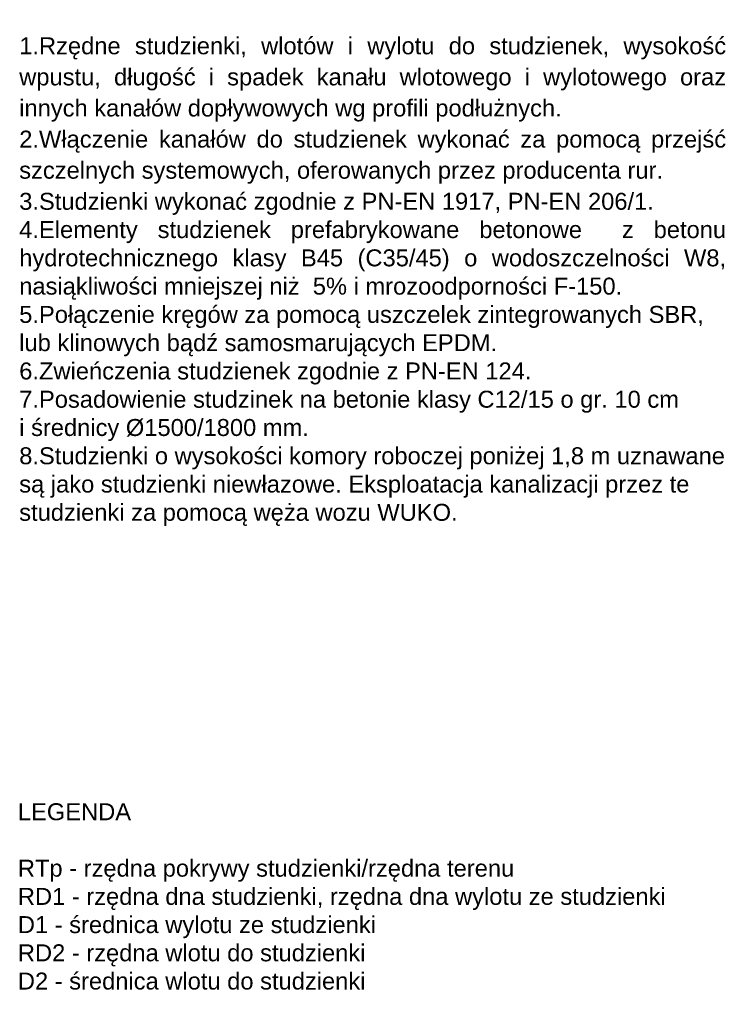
# Model space of a CAD drawing. Header units: millimetres. Extents: x 17183 to 59232, y 4375 to 14942.
# Tile 10 of 12: x 37775 to 40887, y 7525 to 11879. Entities that reach past the tile are written whole.
import ezdxf

# ---------------------------------------------------------------- set-up
doc = ezdxf.new("R2010")
doc.units = ezdxf.units.MM
doc.layers.add('Level 54', color=7, linetype='Continuous', lineweight=20)
doc.layers.add('ODNOŚNIKI', color=7, linetype='Continuous', lineweight=13)
doc.styles.add('Style-Arial', font='arial.ttf')

msp = doc.modelspace()

# ---------------------------------------------------------------- texts
at = {"layer": 'Level 54', "linetype": 'Continuous', "lineweight": 13, "insert": (37772.95, 10845.146), "char_height": 75, "width": 3116.88235, "attachment_point": 4, "line_spacing_factor": 0.682731, "style": 'Style-Arial'}
msp.add_mtext('{\\fArial|b1|i0|c238|p39;\\H1.30435x;UWAGI\\P\\pxsm1.1;}\\P\\pqj;1.Rzędne studzienki, wlotów i wylotu do studzienek, wysokość wpustu, długość i spadek kanału wlotowego i wylotowego oraz innych kanałów dopływowych wg profili podłużnych. \\P2.Włączenie kanałów do studzienek wykonać za pomocą przejść szczelnych systemowych, oferowanych przez producenta rur.\\P\\psm1;3.Studzienki wykonać zgodnie z PN-EN 1917, PN-EN 206/1.\\P4.Elementy studzienek prefabrykowane betonowe  z betonu hydrotechnicznego klasy B45 (C35/45) o wodoszczelności W8, nasiąkliwości mniejszej niż  5% i mrozoodporności F-150. \\P\\pi-2,l2;5.Połączenie kręgów za pomocą uszczelek zintegrowanych SBR,\\Plub klinowych bądź samosmarujących EPDM.\\P\\pi0,l0;6.Zwieńczenia studzienek zgodnie z PN-EN 124.\\P7.Posadowienie studzinek na betonie klasy C12/15 o gr. 10 cm \\Pi średnicy %%C1500/1800 mm.\\P\\pi-2,l2;8.Studzienki o wysokości komory roboczej poniżej 1,8 m uznawane\\P\\pi0,l0,s*,q*;są jako studzienki niewłazowe. Eksploatacja kanalizacji przez te\\P\\pi-2,l2,sm1;studzienki za pomocą węża wozu WUKO.', dxfattribs=at)
at = {"layer": 'ODNOŚNIKI', "color": 7, "lineweight": 0, "insert": (37766.949, 7939.389), "char_height": 75, "width": 3110.17948, "attachment_point": 4, "line_spacing_factor": 0.997943, "style": 'Style-Arial'}
msp.add_mtext('LEGENDA\\P\\PRTp - rzędna pokrywy studzienki/rzędna terenu\\PRD1 - rzędna dna studzienki, rzędna dna wylotu ze studzienki\\PD1 - średnica wylotu ze studzienki\\PRD2 - rzędna wlotu do studzienki \\PD2 - średnica wlotu do studzienki\\P      ', dxfattribs=at)

doc.saveas('drawing.dxf')
